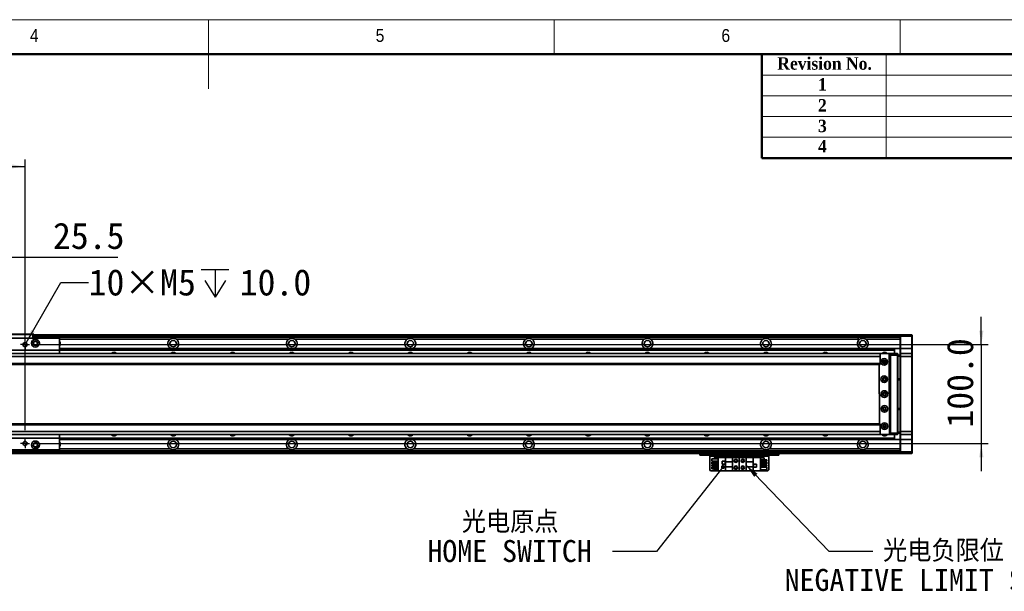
# Model space of a CAD drawing. Header units: millimetres. Extents: x 35 to 2905, y 35 to 2044.
# Tile 6 of 7: x 1279 to 2276, y 1466 to 2044. Entities that reach past the tile are written whole.
import ezdxf

# ---------------------------------------------------------------- set-up
doc = ezdxf.new("R2010")
doc.units = ezdxf.units.MM
doc.header["$LTSCALE"] = 7
doc.layers.add('黑色实线', color=7, linetype='Continuous')
doc.styles.add('SLDTEXTSTYLE1', font='Gothic.ttf', dxfattribs={"width": 0.913})
doc.styles.add('SLDTEXTSTYLE2', font='timesbd.ttf', dxfattribs={"width": 0.933})
doc.styles.add('SLDTEXTSTYLE8', font='txt')
doc.styles.add('SLDTEXTSTYLE9', font='txt', dxfattribs={"bigfont": 'bigfont'})
doc.dimstyles.new('SLDDIMSTYLE0', dxfattribs={"dimtxt": 26.6, "dimasz": 14, "dimexe": 0, "dimexo": 0.0625, "dimgap": 6.65, "dimtad": 2, "dimdec": 1, "dimrnd": 1e-09, "dimzin": 4, "dimdsep": 46, "dimtxsty": 'SLDTEXTSTYLE8', "dimsah": 1, "dimcen": 0.09, "dimadec": 0, "dimazin": 1, "dimtfac": 1, "dimtdec": 1, "dimtmove": 0, "dimatfit": 0, "dimfxl": 0, "dimfrac": 2, "dimtolj": 1, "dimtzin": 12, "dimarcsym": 0})
doc.dimstyles.new('SLDDIMSTYLE1', dxfattribs={"dimtxt": 26.6, "dimasz": 14, "dimexe": 0, "dimexo": 0.0625, "dimgap": 6.65, "dimtad": 2, "dimdec": 1, "dimrnd": 1e-09, "dimzin": 12, "dimdsep": 46, "dimtxsty": 'SLDTEXTSTYLE8', "dimsah": 1, "dimcen": 0.09, "dimadec": 0, "dimazin": 3, "dimtfac": 1, "dimtdec": 1, "dimtmove": 0, "dimatfit": 0, "dimfxl": 0, "dimfrac": 2, "dimtolj": 1, "dimtzin": 12, "dimarcsym": 0})
doc.dimstyles.new('SLDDIMSTYLE2', dxfattribs={"dimtxt": 0.18, "dimasz": 14, "dimexe": 0, "dimexo": 0.0625, "dimgap": 0, "dimtad": 0, "dimtih": 1, "dimtoh": 1, "dimdec": 0, "dimrnd": 1e-09, "dimzin": 0, "dimdsep": 46, "dimtxsty": 'Standard', "dimsah": 1, "dimcen": 0.09, "dimadec": 0, "dimazin": 0, "dimtfac": 14, "dimtdec": 0, "dimtofl": 0, "dimtmove": 0, "dimatfit": 3, "dimfxl": 0, "dimfrac": 2, "dimtolj": 1, "dimtzin": 0, "dimarcsym": 0})
doc.dimstyles.new('SLDDIMSTYLE4', dxfattribs={"dimtxt": 26.6, "dimasz": 14, "dimexe": 0, "dimexo": 0.0625, "dimgap": 6.65, "dimtad": 0, "dimtih": 1, "dimtoh": 1, "dimdec": 1, "dimrnd": 1e-09, "dimzin": 12, "dimdsep": 46, "dimtxsty": 'SLDTEXTSTYLE8', "dimsah": 1, "dimcen": 0, "dimadec": 0, "dimazin": 3, "dimtfac": 1, "dimtdec": 1, "dimtofl": 0, "dimtmove": 0, "dimatfit": 3, "dimfxl": 0, "dimfrac": 2, "dimtolj": 1, "dimtzin": 12, "dimarcsym": 0})
doc.dimstyles.new('SLDDIMSTYLE5', dxfattribs={"dimtxt": 26.6, "dimasz": 14, "dimexe": 0, "dimexo": 0.0625, "dimgap": 6.65, "dimtad": 2, "dimdec": 1, "dimrnd": 1e-09, "dimzin": 4, "dimdsep": 46, "dimtxsty": 'SLDTEXTSTYLE8', "dimsah": 1, "dimcen": 0.09, "dimadec": 0, "dimazin": 1, "dimtfac": 1, "dimtdec": 1, "dimtofl": 0, "dimtmove": 0, "dimatfit": 3, "dimfxl": 0, "dimfrac": 2, "dimtolj": 1, "dimtzin": 12, "dimarcsym": 0})
doc.dimstyles.new('SLDDIMSTYLE6', dxfattribs={"dimtxt": 0.18, "dimasz": 4.2, "dimexe": 0, "dimexo": 0.0625, "dimgap": 0, "dimtad": 0, "dimtih": 1, "dimtoh": 1, "dimdec": 0, "dimrnd": 1e-09, "dimzin": 0, "dimdsep": 46, "dimtxsty": 'Standard', "dimblk1": 'DOT', "dimblk2": 'DOT', "dimsah": 1, "dimcen": 0.09, "dimadec": 0, "dimazin": 0, "dimtfac": 4.2, "dimtdec": 0, "dimtofl": 0, "dimtmove": 0, "dimatfit": 3, "dimldrblk": 'DOT', "dimfxl": 0, "dimfrac": 2, "dimtolj": 1, "dimtzin": 0, "dimarcsym": 0})

# ---------------------------------------------------------------- blocks, each defined once
blk = doc.blocks.new('_D_7')
at = {"layer": '黑色实线'}
for p, q in [((2252.28, 1715.2), (2252.28, 1743.2)), ((1293.17, 1715.2), (2259.28, 1715.2)), ((2252.28, 1715.2), (2252.28, 1615.2)), ((1293.17, 1615.2), (2259.28, 1615.2)), ((2252.28, 1615.2), (2252.28, 1587.2))]:
    blk.add_line(p, q, dxfattribs=at)
for points in [[(2252.28, 1715.2), (2254.38, 1729.2), (2250.18, 1729.2)], [(2252.28, 1615.2), (2250.18, 1601.2), (2254.38, 1601.2)]]:
    blk.add_solid(points, dxfattribs=at)
at = {"layer": '黑色实线', "insert": (2217.38, 1631.22), "char_height": 26.6, "attachment_point": 1, "rotation": 90, "style": 'SLDTEXTSTYLE8'}
blk.add_mtext('100.0', dxfattribs=at)
blk = doc.blocks.new('SW_SYMBOL_HOLE_DEPTH')
at = {"layer": '黑色实线', "color": 0}
for p, q in [((0, 6125), (5600, 6125)), ((2800, 6125), (2800, 525)), ((700, 3885), (2800, 525)), ((4900, 3885), (2800, 525))]:
    blk.add_line(p, q, dxfattribs=at)
blk = doc.blocks.new('_D_9')
at = {"layer": '黑色实线'}
for p, q in [((1285.33, 1717.02), (1320.64, 1778.17)), ((1320.64, 1778.17), (1348.64, 1778.17))]:
    blk.add_line(p, q, dxfattribs=at)
blk.add_solid([(1285.33, 1717.02), (1294.15, 1728.09), (1290.51, 1730.19)], dxfattribs=at)
at = {"layer": '黑色实线', "xscale": 0.004985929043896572, "yscale": 0.004985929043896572, "zscale": 0.004985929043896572}
blk.add_blockref('SW_SYMBOL_HOLE_DEPTH', (1462.61, 1760.57), dxfattribs=at)
at = {"layer": '黑色实线', "char_height": 26.6, "attachment_point": 1, "style": 'SLDTEXTSTYLE8'}
for s, insert in [('10×M5', (1348.64, 1791.57)), ('10.0', (1501.54, 1791.57))]:
    blk.add_mtext(s, dxfattribs=dict(at, insert=insert))
blk = doc.blocks.new('_D_12')
at = {"layer": '黑色实线'}
for p, q in [((1104.28, 1628.73), (1104.28, 1902.5)), ((1104.28, 1895.5), (1284.28, 1895.5)), ((1284.28, 1628.73), (1284.28, 1902.5))]:
    blk.add_line(p, q, dxfattribs=at)
for points in [[(1104.28, 1895.5), (1118.28, 1893.4), (1118.28, 1897.6)], [(1284.28, 1895.5), (1270.28, 1897.6), (1270.28, 1893.4)]]:
    blk.add_solid(points, dxfattribs=at)
at = {"layer": '黑色实线', "insert": (1155.54, 1930.4), "char_height": 26.6, "attachment_point": 1, "style": 'SLDTEXTSTYLE8'}
blk.add_mtext('180.0', dxfattribs=at)
blk = doc.blocks.new('_D_13')
at = {"layer": '黑色实线'}
for p, q in [((1219.78, 1628.73), (1219.78, 1810.74)), ((1245.28, 1628.73), (1245.28, 1810.74)), ((1219.78, 1803.74), (1191.78, 1803.74)), ((1219.78, 1803.74), (1245.28, 1803.74)), ((1245.28, 1803.74), (1378.05, 1803.74))]:
    blk.add_line(p, q, dxfattribs=at)
for points in [[(1219.78, 1803.74), (1205.78, 1805.84), (1205.78, 1801.64)], [(1245.28, 1803.74), (1259.28, 1801.64), (1259.28, 1805.84)]]:
    blk.add_solid(points, dxfattribs=at)
at = {"layer": '黑色实线', "insert": (1312.51, 1838.64), "char_height": 26.6, "attachment_point": 1, "style": 'SLDTEXTSTYLE8'}
blk.add_mtext('25.5', dxfattribs=at)
blk = doc.blocks.new('SW_NOTE_5')
at = {"layer": '黑色实线', "color": 0, "char_height": 22.225, "attachment_point": 2}
for s, insert, style in [('光电原点', (-103.74, 41.04), 'SLDTEXTSTYLE9'), ('HOME SWITCH', (-104.34, 11.65), 'SLDTEXTSTYLE8')]:
    blk.add_mtext(s, dxfattribs=dict(at, insert=insert, style=style))
blk = doc.blocks.new('_DOT')
at = {"color": 0, "linetype": 'ByBlock', "lineweight": -2}
blk.add_line((-0.5, 0), (-1, 0), dxfattribs=at)
at = {"color": 0, "linetype": 'ByBlock', "const_width": 0.5}
blk.add_lwpolyline([(-0.25, 0, 1), (0.25, 0, 1)], format="xyb", close=True, dxfattribs=at)
blk = doc.blocks.new('SW_NOTE_6')
at = {"layer": '黑色实线', "color": 0, "char_height": 22.225, "attachment_point": 2}
for s, insert, style in [('光电负限位', (71.63, 11.34), 'SLDTEXTSTYLE9'), ('NEGATIVE LIMIT SWITCH', (69.56, -18.05), 'SLDTEXTSTYLE8')]:
    blk.add_mtext(s, dxfattribs=dict(at, insert=insert, style=style))
blk = doc.blocks.new('SW_CENTERMARKSYMBOL_5')
at = {"layer": '黑色实线', "color": 0}
for p, q in [((-2.54, 0), (-4.64, 0)), ((0, 0), (-2.54, 0)), ((0, 2.54), (0, 4.64)), ((0, 0), (0, 2.54)), ((0, 0), (0, -2.54)), ((0, 0), (2.54, 0)), ((2.54, 0), (4.64, 0)), ((0, -2.54), (0, -4.64))]:
    blk.add_line(p, q, dxfattribs=at)
blk = doc.blocks.new('SW_CENTERMARKSYMBOL_6')
at = {"layer": '黑色实线', "color": 0}
for p, q in [((-2.54, 0), (-4.64, 0)), ((0, 0), (-2.54, 0)), ((0, 2.54), (0, 4.64)), ((0, 0), (0, 2.54)), ((0, 0), (0, -2.54)), ((0, 0), (2.54, 0)), ((2.54, 0), (4.64, 0)), ((0, -2.54), (0, -4.64))]:
    blk.add_line(p, q, dxfattribs=at)

msp = doc.modelspace()

# ---------------------------------------------------------------- linework, layer by layer
at = {"color": 7, "linetype": 'Continuous', "lineweight": 18}
for p, q in [((2905, 2044), (35, 2044)), ((1470, 2044), (1470, 1974)), ((1820, 2009), (1820, 2044)), ((2170, 2044), (2170, 2009)), ((70, 2009), (2870, 2009)), ((2156, 2009), (2156, 1904)), ((2030, 1988), (2870, 1988)), ((2030, 1967), (2870, 1967)), ((2030, 1946), (2870, 1946)), ((2030, 1925), (2870, 1925))]:
    msp.add_line(p, q, dxfattribs=at)
at = {"color": 7, "linetype": 'Continuous', "lineweight": 50}
for p, q in [((2870, 2009), (70, 2009)), ((2030, 2009), (2030, 1904)), ((2870, 1904), (2030, 1904))]:
    msp.add_line(p, q, dxfattribs=at)
at = {"color": 7, "linetype": 'Continuous', "lineweight": 35}
for p, q in [((1292.28, 1725.4), (1270.28, 1725.4)), ((1270.4, 1725.7), (1292.15, 1725.7)), ((1292.15, 1725.7), (1292.98, 1725.7)), ((1292.28, 1725.4), (1292.15, 1725.7)), ((1292.28, 1721.7), (1292.28, 1725.4)), ((1293.28, 1725.4), (1292.28, 1725.4)), ((1292.98, 1725.7), (1293.28, 1725.4)), ((1293.28, 1725.4), (1293.28, 1721.7)), ((2170.28, 1725.2), (1293.28, 1725.2)), ((1293.28, 1725), (2054.28, 1725)), ((1293.28, 1724.8), (2054.28, 1724.8)), ((2170.28, 1724.7), (1293.28, 1724.7)), ((2054.28, 1725), (2054.28, 1724.8)), ((2054.28, 1724.7), (2054.28, 1724.8)), ((2170.28, 1724.9), (2170.58, 1725.2)), ((2170.28, 1725.2), (2170.28, 1724.9)), ((2170.28, 1723.7), (2170.28, 1724.9)), ((2170.58, 1725.2), (2170.58, 1723.7)), ((2170.58, 1725.2), (2181.98, 1725.2)), ((2181.98, 1723.7), (2181.98, 1725.2)), ((2181.98, 1725.2), (2182.28, 1724.9)), ((2182.28, 1724.9), (2182.28, 1723.7)), ((1319.28, 1721.7), (1069.28, 1721.7)), ((2170.28, 1722.69), (1293.28, 1722.69)), ((1319.28, 1721.7), (1319.28, 1709.7)), ((1551.11, 1720.69), (1437.45, 1720.69)), ((1671.11, 1720.69), (1557.45, 1720.69)), ((1791.11, 1720.69), (1677.45, 1720.69)), ((1911.11, 1720.69), (1797.45, 1720.69)), ((2031.11, 1720.69), (1917.45, 1720.69)), ((2127.65, 1720.69), (2037.45, 1720.69)), ((2127.65, 1720.69), (2127.65, 1719.17)), ((2170.28, 1720.69), (2135.45, 1720.69)), ((2170.28, 1723.7), (2170.58, 1723.7)), ((2170.28, 1711.2), (2170.28, 1723.7)), ((2181.98, 1723.7), (2170.58, 1723.7)), ((2170.58, 1723.7), (2170.58, 1711.2)), ((2181.98, 1723.7), (2182.28, 1723.7)), ((2181.98, 1711.2), (2181.98, 1723.7)), ((2182.28, 1723.7), (2182.28, 1711.2)), ((2149.78, 1706.2), (238.78, 1706.2)), ((1319.28, 1709.7), (1069.28, 1709.7)), ((1319.28, 1711.19), (2164.28, 1711.19)), ((1319.28, 1710.9), (2164.28, 1710.9)), ((1319.28, 1710), (2164.28, 1710)), ((1319.28, 1709.71), (2164.28, 1709.71)), ((1319.28, 1709.7), (1319.28, 1706.2)), ((2149.38, 1706.17), (2148.88, 1705.67)), ((2148.88, 1705.67), (2148.88, 1705.56)), ((2158.38, 1706.22), (2149.38, 1706.17)), ((2149.78, 1706.2), (2149.78, 1706.18)), ((2149.78, 1705.56), (2149.78, 1703.2)), ((2150.08, 1706.2), (2150.06, 1706.18)), ((2150.08, 1706.18), (2150.08, 1706.2)), ((2150.08, 1706.2), (2154.08, 1706.2)), ((2158.88, 1705.73), (2158.38, 1706.22)), ((2158.4, 1706.2), (2160.28, 1706.2)), ((2160.28, 1705.9), (2158.71, 1705.9)), ((2159.32, 1624.73), (2158.88, 1705.73)), ((2160.28, 1706.2), (2167.48, 1706.2)), ((2160.28, 1704.7), (2160.28, 1706.2)), ((2160.28, 1625.7), (2160.28, 1704.7)), ((2167.48, 1704.7), (2160.28, 1704.7)), ((2164.28, 1711.19), (2164.28, 1710.9)), ((2170.28, 1711.19), (2164.28, 1711.19)), ((2164.28, 1710.9), (2164.28, 1710)), ((2164.28, 1710), (2164.28, 1709.71)), ((2164.28, 1709.71), (2164.28, 1706.2)), ((2167.48, 1704.7), (2167.48, 1706.2)), ((2167.78, 1705.9), (2167.48, 1706.2)), ((2167.78, 1704.7), (2167.48, 1704.7)), ((2167.48, 1625.7), (2167.48, 1704.7)), ((2167.78, 1705.9), (2167.78, 1704.7)), ((2167.78, 1704.7), (2167.78, 1625.7)), ((2167.78, 1704.7), (2170.28, 1704.7)), ((2170.28, 1711.2), (2170.58, 1711.2)), ((2170.28, 1705.9), (2170.28, 1711.2)), ((2170.58, 1706.2), (2170.28, 1705.9)), ((2170.28, 1703.2), (2170.28, 1705.9)), ((2170.58, 1711.2), (2170.58, 1706.2)), ((2170.58, 1711.2), (2181.98, 1711.2)), ((2170.58, 1706.2), (2170.58, 1703.2)), ((2170.58, 1706.2), (2181.98, 1706.2)), ((2181.98, 1706.2), (2181.98, 1711.2)), ((2181.98, 1711.2), (2182.28, 1711.2)), ((2181.98, 1703.2), (2181.98, 1706.2)), ((2181.98, 1706.2), (2182.28, 1705.9)), ((2182.28, 1711.2), (2182.28, 1705.9)), ((2182.28, 1705.9), (2182.28, 1703.2)), ((2149.78, 1703.2), (238.78, 1703.2)), ((2149.78, 1696.2), (238.78, 1696.2)), ((238.78, 1695.2), (2149.78, 1695.2)), ((2148.94, 1695.2), (2149.26, 1635.2)), ((2149.78, 1703.2), (2149.78, 1696.2)), ((2149.78, 1696.2), (2149.78, 1695.2)), ((2155.42, 1698.2), (2153.13, 1698.2)), ((2154.28, 1699.3), (2154.57, 1699.27)), ((2159.78, 1704.2), (2158.89, 1704.2)), ((2159.78, 1626.2), (2159.78, 1704.2)), ((2170.28, 1703.7), (2167.78, 1703.7)), ((2170.58, 1703.2), (2170.28, 1703.2)), ((2170.28, 1627.2), (2170.28, 1703.2)), ((2181.98, 1703.2), (2170.58, 1703.2)), ((2170.58, 1703.2), (2170.58, 1627.2)), ((2181.98, 1703.2), (2182.28, 1703.2)), ((2181.98, 1627.2), (2181.98, 1703.2)), ((2182.28, 1703.2), (2182.28, 1627.2)), ((2154.28, 1681.8), (2154.79, 1681.71)), ((2167.78, 1680.7), (2170.28, 1680.7)), ((2170.28, 1679.7), (2167.78, 1679.7)), ((2167.78, 1650.7), (2170.28, 1650.7)), ((2170.28, 1649.7), (2167.78, 1649.7)), ((2149.78, 1635.2), (238.78, 1635.2)), ((2149.78, 1635.2), (2149.78, 1634.2)), ((2149.78, 1634.2), (238.78, 1634.2)), ((2149.78, 1627.2), (238.78, 1627.2)), ((2149.32, 1624.84), (2149.32, 1624.67)), ((2149.32, 1624.67), (2149.82, 1624.18)), ((2149.78, 1634.2), (2149.78, 1627.2)), ((2149.78, 1627.2), (2149.78, 1624.84)), ((2153.13, 1632.2), (2155.42, 1632.2)), ((2158.82, 1624.22), (2159.32, 1624.73)), ((2159.31, 1626.2), (2159.78, 1626.2)), ((2160.28, 1625.7), (2167.48, 1625.7)), ((2160.28, 1624.2), (2160.28, 1625.7)), ((2167.78, 1625.7), (2167.48, 1625.7)), ((2167.48, 1624.2), (2167.48, 1625.7)), ((2167.78, 1626.7), (2170.28, 1626.7)), ((2167.78, 1625.7), (2167.78, 1624.5)), ((2170.28, 1625.7), (2167.78, 1625.7)), ((2170.58, 1627.2), (2170.28, 1627.2)), ((2170.28, 1624.5), (2170.28, 1627.2)), ((2170.58, 1627.2), (2181.98, 1627.2)), ((2170.58, 1627.2), (2170.58, 1624.2)), ((2181.98, 1627.2), (2182.28, 1627.2)), ((2181.98, 1624.2), (2181.98, 1627.2)), ((2182.28, 1627.2), (2182.28, 1624.5)), ((2149.78, 1624.2), (238.78, 1624.2)), ((1319.28, 1620.7), (1069.28, 1620.7)), ((1319.28, 1624.2), (1319.28, 1620.7)), ((1319.28, 1620.7), (1319.28, 1608.7)), ((1319.28, 1620.69), (2164.28, 1620.69)), ((1319.28, 1620.4), (2164.28, 1620.4)), ((1319.28, 1619.5), (2164.28, 1619.5)), ((1319.28, 1619.2), (2164.28, 1619.2)), ((2149.78, 1624.22), (2149.78, 1624.2)), ((2149.82, 1624.18), (2158.82, 1624.22)), ((2160.28, 1624.2), (2154.3, 1624.2)), ((2159.09, 1624.5), (2160.28, 1624.5)), ((2167.48, 1624.2), (2160.28, 1624.2)), ((2164.28, 1624.2), (2164.28, 1620.69)), ((2164.28, 1620.69), (2164.28, 1620.4)), ((2164.28, 1620.4), (2164.28, 1619.5)), ((2164.28, 1619.5), (2164.28, 1619.2)), ((2170.28, 1619.2), (2164.28, 1619.2)), ((2167.78, 1624.5), (2167.48, 1624.2)), ((2170.58, 1624.2), (2170.28, 1624.5)), ((2170.28, 1619.2), (2170.28, 1624.5)), ((2170.58, 1619.2), (2170.28, 1619.2)), ((2170.28, 1606.7), (2170.28, 1619.2)), ((2181.98, 1624.2), (2170.58, 1624.2)), ((2170.58, 1624.2), (2170.58, 1619.2)), ((2170.58, 1619.2), (2181.98, 1619.2)), ((2170.58, 1619.2), (2170.58, 1606.7)), ((2181.98, 1624.2), (2182.28, 1624.5)), ((2181.98, 1619.2), (2181.98, 1624.2)), ((2182.28, 1619.2), (2181.98, 1619.2)), ((2181.98, 1606.7), (2181.98, 1619.2)), ((2182.28, 1624.5), (2182.28, 1619.2)), ((2182.28, 1619.2), (2182.28, 1606.7)), ((1319.28, 1608.7), (1069.28, 1608.7)), ((2170.28, 1607.7), (1204.28, 1607.7)), ((2170.28, 1605.2), (1204.28, 1605.2)), ((1551.11, 1609.7), (1437.45, 1609.7)), ((1671.11, 1609.7), (1557.45, 1609.7)), ((1791.11, 1609.7), (1677.45, 1609.7)), ((1911.11, 1609.7), (1797.45, 1609.7)), ((2031.11, 1609.7), (1917.45, 1609.7)), ((1967.28, 1603.2), (1967.28, 1605.2)), ((1968.28, 1605.2), (1968.28, 1603.2)), ((2129.11, 1609.7), (2037.45, 1609.7)), ((2046.28, 1603.2), (2046.28, 1605.2)), ((2047.28, 1605.2), (2047.28, 1603.2)), ((2170.28, 1609.7), (2135.45, 1609.7)), ((2170.58, 1606.7), (2170.28, 1606.7)), ((2170.28, 1605.5), (2170.28, 1606.7)), ((2170.58, 1605.2), (2170.28, 1605.5)), ((2170.28, 1605.5), (2170.28, 1605.2)), ((2170.58, 1606.7), (2181.98, 1606.7)), ((2170.58, 1606.7), (2170.58, 1605.2)), ((2181.98, 1605.2), (2170.58, 1605.2)), ((2182.28, 1606.7), (2181.98, 1606.7)), ((2181.98, 1605.2), (2181.98, 1606.7)), ((2182.28, 1605.5), (2181.98, 1605.2)), ((2182.28, 1606.7), (2182.28, 1605.5)), ((1968.28, 1603.2), (1967.28, 1603.2)), ((2046.28, 1603.2), (1968.28, 1603.2)), ((1977.28, 1603.2), (1977.28, 1602.2)), ((1977.28, 1602.2), (2037.28, 1602.2)), ((1977.28, 1588.4), (1977.28, 1602.2)), ((1979.58, 1599.76), (1985.78, 1599.76)), ((1979.58, 1597.26), (1979.58, 1599.76)), ((1979.58, 1597.26), (1985.78, 1597.26)), ((1979.58, 1594.72), (1979.58, 1596.22)), ((1979.58, 1596.22), (1985.78, 1596.22)), ((1981.98, 1599.76), (1981.98, 1600.7)), ((1981.98, 1600.7), (1985.78, 1600.7)), ((1981.98, 1596.22), (1981.98, 1597.26)), ((1985.78, 1587.4), (1985.78, 1601)), ((1985.78, 1601), (1993.33, 1601)), ((1993.08, 1597.3), (1989.88, 1597.3)), ((1989.88, 1597.3), (1989.88, 1594.1)), ((1989.98, 1597.2), (1989.98, 1594.2)), ((1992.98, 1597.2), (1989.98, 1597.2)), ((1992.98, 1594.2), (1992.98, 1597.2)), ((1993.08, 1594.1), (1993.08, 1597.3)), ((2000.28, 1601), (1993.33, 1601)), ((1993.33, 1601), (1993.33, 1596.7)), ((2000.28, 1596.7), (1993.33, 1596.7)), ((1993.33, 1591.7), (1993.33, 1596.7)), ((2000.28, 1596.7), (2000.28, 1601)), ((2007.28, 1601), (2000.28, 1601)), ((2000.28, 1596.7), (2000.28, 1591.7)), ((2007.28, 1601), (2007.28, 1587.4)), ((2007.28, 1601), (2014.28, 1601)), ((2014.28, 1601), (2014.28, 1596.7)), ((2021.23, 1601), (2014.28, 1601)), ((2021.23, 1596.7), (2014.28, 1596.7)), ((2014.28, 1591.7), (2014.28, 1596.7)), ((2021.23, 1596.7), (2021.23, 1601)), ((2028.78, 1601), (2021.23, 1601)), ((2021.23, 1596.7), (2021.23, 1591.7)), ((2028.78, 1601), (2028.78, 1587.4)), ((2032.58, 1600.7), (2028.78, 1600.7)), ((2034.98, 1598.76), (2028.78, 1598.76)), ((2034.98, 1597.26), (2028.78, 1597.26)), ((2034.98, 1596.22), (2028.78, 1596.22)), ((2032.58, 1600.7), (2032.58, 1598.76)), ((2032.58, 1597.26), (2032.58, 1596.22)), ((2034.98, 1598.76), (2034.98, 1597.26)), ((2034.98, 1596.22), (2034.98, 1594.72)), ((2037.28, 1602.2), (2037.28, 1603.2)), ((2037.28, 1602.2), (2037.28, 1588.4)), ((2047.28, 1603.2), (2046.28, 1603.2)), ((1977.28, 1588.4), (1978.28, 1587.4)), ((1985.78, 1587.4), (1978.28, 1587.4)), ((1979.58, 1594.72), (1985.78, 1594.72)), ((1979.58, 1592.18), (1979.58, 1593.68)), ((1979.58, 1593.68), (1985.78, 1593.68)), ((1979.58, 1592.18), (1985.78, 1592.18)), ((1979.58, 1589.64), (1979.58, 1591.14)), ((1979.58, 1591.14), (1985.78, 1591.14)), ((1979.58, 1589.64), (1985.78, 1589.64)), ((1981.98, 1593.68), (1981.98, 1594.72)), ((1981.98, 1591.14), (1981.98, 1592.18)), ((1981.98, 1587.7), (1981.98, 1589.64)), ((1981.98, 1587.7), (1985.78, 1587.7)), ((1985.78, 1587.4), (1993.33, 1587.4)), ((1989.88, 1594.1), (1993.08, 1594.1)), ((1989.98, 1594.2), (1992.98, 1594.2)), ((1993.33, 1591.7), (2000.28, 1591.7)), ((1993.33, 1591.7), (1993.33, 1587.4)), ((1993.33, 1587.4), (2000.28, 1587.4)), ((2000.28, 1587.4), (2000.28, 1591.7)), ((2007.28, 1587.4), (2000.28, 1587.4)), ((2007.28, 1587.4), (2014.28, 1587.4)), ((2014.28, 1591.7), (2021.23, 1591.7)), ((2014.28, 1591.7), (2014.28, 1587.4)), ((2014.28, 1587.4), (2021.23, 1587.4)), ((2021.23, 1587.4), (2021.23, 1591.7)), ((2028.78, 1587.4), (2021.23, 1587.4)), ((2024.68, 1594.3), (2021.48, 1594.3)), ((2021.48, 1594.3), (2021.48, 1591.1)), ((2021.48, 1591.1), (2024.68, 1591.1)), ((2024.58, 1594.2), (2021.58, 1594.2)), ((2021.58, 1594.2), (2021.58, 1591.2)), ((2021.58, 1591.2), (2024.58, 1591.2)), ((2024.58, 1591.2), (2024.58, 1594.2)), ((2024.68, 1591.1), (2024.68, 1594.3)), ((2034.98, 1594.72), (2028.78, 1594.72)), ((2034.98, 1593.68), (2028.78, 1593.68)), ((2034.98, 1592.18), (2028.78, 1592.18)), ((2034.98, 1591.14), (2028.78, 1591.14)), ((2034.98, 1588.64), (2028.78, 1588.64)), ((2032.58, 1587.7), (2028.78, 1587.7)), ((2036.28, 1587.4), (2028.78, 1587.4)), ((2032.58, 1594.72), (2032.58, 1593.68)), ((2032.58, 1592.18), (2032.58, 1591.14)), ((2032.58, 1588.64), (2032.58, 1587.7)), ((2034.98, 1593.68), (2034.98, 1592.18)), ((2034.98, 1591.14), (2034.98, 1588.64)), ((2036.28, 1587.4), (2037.28, 1588.4))]:
    msp.add_line(p, q, dxfattribs=at)
at = {"color": 8, "linetype": 'Continuous', "lineweight": 35}
for p, q in [((2170.28, 1724.2), (1293.28, 1724.2)), ((1431.11, 1720.69), (1319.28, 1720.69)), ((2170.28, 1606.2), (1204.28, 1606.2)), ((1431.11, 1609.7), (1319.28, 1609.7))]:
    msp.add_line(p, q, dxfattribs=at)
at = {"color": 7, "linetype": 'Continuous', "lineweight": 35, "flags": 128}
msp.add_lwpolyline([(2154.28, 1666.8), (2154.89, 1666.68), (2155.13, 1666.55)], dxfattribs=at)
at = {"color": 7, "linetype": 'Continuous', "lineweight": 35}
for centre, radius in [((1284.28, 1715.2), 2.1), ((1294.78, 1716.7), 4), ((1294.78, 1716.7), 2.25), ((1294.78, 1716.7), 2), ((1434.28, 1716.2), 3.3), ((1554.28, 1716.2), 3.3), ((1674.28, 1716.2), 3.3), ((1794.28, 1716.2), 3.3), ((1914.28, 1716.2), 3.3), ((2034.28, 1716.2), 3.3), ((2132.28, 1716.2), 3.3), ((2153.93, 1697.7), 3.36), ((2153.93, 1697.7), 1.7), ((2154.28, 1697.7), 1.25), ((2154.02, 1680.2), 3.36), ((2154.02, 1680.2), 1.7), ((2154.28, 1680.2), 1.25), ((2154.1, 1665.2), 3.36), ((2154.1, 1665.2), 1.7), ((2154.28, 1665.2), 1.25), ((2154.18, 1650.2), 3.36), ((2154.18, 1650.2), 1.7), ((2154.28, 1650.2), 1.6), ((2154.28, 1650.2), 1.25), ((2154.28, 1632.7), 3.36), ((2154.28, 1632.7), 1.7), ((2154.28, 1632.7), 1.6), ((2154.28, 1632.7), 1.25), ((1284.28, 1615.2), 2.1), ((1294.78, 1613.69), 4), ((1294.78, 1613.69), 2.25), ((1294.78, 1613.69), 2), ((1434.28, 1614.2), 3.3), ((1554.28, 1614.2), 3.3), ((1674.28, 1614.2), 3.3), ((1794.28, 1614.2), 3.3), ((1914.28, 1614.2), 3.3), ((2034.28, 1614.2), 3.3), ((2132.28, 1614.2), 3.3), ((2003.78, 1597.7), 1.75), ((2003.78, 1597.7), 1.25), ((2010.78, 1597.7), 1.75), ((2010.78, 1597.7), 1.25), ((2003.78, 1590.7), 1.75), ((2003.78, 1590.7), 1.25), ((2010.78, 1590.7), 1.75), ((2010.78, 1590.7), 1.25)]:
    msp.add_circle(centre, radius, dxfattribs=at)
for centre, radius, start, end in [((1314.28, 1716.2), 5.5, 335.38002, 24.61998), ((1434.28, 1716.2), 5.5, 125.18979, 245.50882), ((1434.28, 1716.2), 5.5, 294.49118, 54.81021), ((1554.28, 1716.2), 5.5, 125.18979, 245.50882), ((1554.28, 1716.2), 5.5, 294.49118, 54.81021), ((1674.28, 1716.2), 5.5, 125.18979, 245.50882), ((1674.28, 1716.2), 5.5, 294.49118, 54.81021), ((1794.28, 1716.2), 5.5, 125.18979, 245.50882), ((1794.28, 1716.2), 5.5, 294.49118, 54.81021), ((1914.28, 1716.2), 5.5, 125.18979, 245.50882), ((1914.28, 1716.2), 5.5, 294.49118, 54.81021), ((2034.28, 1716.2), 5.5, 125.18979, 245.50882), ((2034.28, 1716.2), 5.5, 294.49118, 54.81021), ((2132.28, 1716.2), 5.5, 147.32079, 245.50882), ((2132.28, 1716.2), 5.5, 294.49118, 54.81021), ((1374.28, 1703.69), 3.75, 41.91572, 138.08428), ((1434.28, 1703.69), 3.75, 41.91572, 138.08428), ((1494.28, 1703.69), 3.75, 41.91572, 138.08428), ((1554.28, 1703.69), 3.75, 41.91572, 138.08428), ((1614.28, 1703.69), 3.75, 41.91572, 138.08428), ((1674.28, 1703.69), 3.75, 41.91572, 138.08428), ((1734.28, 1703.69), 3.75, 41.91572, 138.08428), ((1794.28, 1703.69), 3.75, 41.91572, 138.08428), ((1854.28, 1703.69), 3.75, 41.91572, 138.08428), ((1914.28, 1703.69), 3.75, 41.91572, 138.08428), ((1974.28, 1703.69), 3.75, 41.91572, 138.08428), ((2034.28, 1703.69), 3.75, 41.91572, 138.08428), ((2094.28, 1703.69), 3.75, 41.91572, 138.08428), ((2154.28, 1703.69), 3.75, 41.91573, 138.08427), ((2154.28, 1697.7), 1.6, 90, 280.8667), ((2154.28, 1680.2), 1.6, 90, 289.0593), ((2154.28, 1665.2), 1.6, 90, 302.53732), ((1314.28, 1614.2), 5.5, 335.38002, 24.61998), ((1374.28, 1626.7), 3.75, 221.91572, 318.08428), ((1434.28, 1614.2), 5.5, 114.49118, 234.81021), ((1434.28, 1626.7), 3.75, 221.91572, 318.08428), ((1434.28, 1614.2), 5.5, 305.18979, 65.50882), ((1494.28, 1626.7), 3.75, 221.91572, 318.08428), ((1554.28, 1614.2), 5.5, 114.49118, 234.81021), ((1554.28, 1626.7), 3.75, 221.91572, 318.08428), ((1554.28, 1614.2), 5.5, 305.18979, 65.50882), ((1614.28, 1626.7), 3.75, 221.91572, 318.08428), ((1674.28, 1614.2), 5.5, 114.49118, 234.81021), ((1674.28, 1626.7), 3.75, 221.91572, 318.08428), ((1674.28, 1614.2), 5.5, 305.18979, 65.50882), ((1734.28, 1626.7), 3.75, 221.91572, 318.08428), ((1794.28, 1614.2), 5.5, 114.49118, 234.81021), ((1794.28, 1626.7), 3.75, 221.91572, 318.08428), ((1794.28, 1614.2), 5.5, 305.18979, 65.50882), ((1854.28, 1626.7), 3.75, 221.91572, 318.08428), ((1914.28, 1614.2), 5.5, 114.49118, 234.81021), ((1914.28, 1626.7), 3.75, 221.91572, 318.08428), ((1914.28, 1614.2), 5.5, 305.18979, 65.50882), ((1974.28, 1626.7), 3.75, 221.91572, 318.08428), ((2034.28, 1614.2), 5.5, 114.49118, 234.81021), ((2034.28, 1626.7), 3.75, 221.91572, 318.08428), ((2034.28, 1614.2), 5.5, 305.18979, 65.50882), ((2094.28, 1626.7), 3.75, 221.91572, 318.08428), ((2132.28, 1614.2), 5.5, 114.49118, 234.81021), ((2132.28, 1614.2), 5.5, 305.18979, 65.50882), ((2154.28, 1626.7), 3.75, 221.91573, 318.08427)]:
    msp.add_arc(centre, radius, start, end, dxfattribs=at)
for points, knots in [([(1437.45, 1720.69), (1436.99, 1720.96), (1436.04, 1721.52), (1434.35, 1721.78), (1432.61, 1721.56), (1431.61, 1720.98), (1431.11, 1720.69)], [0, 0, 0, 0, 0.235694, 0.486464, 0.744851, 1, 1, 1, 1]), ([(1557.45, 1720.69), (1556.99, 1720.96), (1556.04, 1721.52), (1554.35, 1721.78), (1552.61, 1721.56), (1551.61, 1720.98), (1551.11, 1720.69)], [0, 0, 0, 0, 0.235694, 0.486481, 0.744851, 1, 1, 1, 1]), ([(1677.45, 1720.69), (1676.99, 1720.96), (1676.04, 1721.52), (1674.35, 1721.78), (1672.61, 1721.56), (1671.61, 1720.98), (1671.11, 1720.69)], [0, 0, 0, 0, 0.235694, 0.486481, 0.744851, 1, 1, 1, 1]), ([(1797.45, 1720.69), (1796.99, 1720.96), (1796.04, 1721.52), (1794.35, 1721.78), (1792.61, 1721.56), (1791.61, 1720.98), (1791.11, 1720.69)], [0, 0, 0, 0, 0.235694, 0.486481, 0.744851, 1, 1, 1, 1]), ([(1917.45, 1720.69), (1916.99, 1720.96), (1916.04, 1721.52), (1914.35, 1721.78), (1912.61, 1721.56), (1911.61, 1720.98), (1911.11, 1720.69)], [0, 0, 0, 0, 0.235694, 0.486481, 0.744851, 1, 1, 1, 1]), ([(2037.45, 1720.69), (2036.99, 1720.96), (2036.04, 1721.52), (2034.35, 1721.78), (2032.61, 1721.56), (2031.61, 1720.98), (2031.11, 1720.69)], [0, 0, 0, 0, 0.235698, 0.486454, 0.744863, 1, 1, 1, 1]), ([(2130.92, 1721.53), (2130.93, 1721.67), (2130.93, 1721.97), (2130.86, 1722.32), (2130.65, 1722.55), (2130.31, 1722.66), (2129.88, 1722.69), (2129.36, 1722.69), (2128.81, 1722.69), (2128.31, 1722.67), (2127.94, 1722.57), (2127.72, 1722.36), (2127.63, 1722.03), (2127.62, 1721.59), (2127.64, 1721.12), (2127.65, 1720.81), (2127.65, 1720.69)], [0, 0, 0, 0, 0.068298, 0.142625, 0.217333, 0.283655, 0.351544, 0.425924, 0.503861, 0.58213, 0.658169, 0.727106, 0.792954, 0.865988, 0.952699, 1, 1, 1, 1]), ([(2130.92, 1721.53), (2130.91, 1721.53), (2130.88, 1721.52), (2130.69, 1721.47), (2130.33, 1721.35), (2129.87, 1721.16), (2129.36, 1720.88), (2128.82, 1720.5), (2128.28, 1720), (2127.9, 1719.55), (2127.71, 1719.26), (2127.66, 1719.2), (2127.65, 1719.17)], [0, 0, 0, 0, 0.059713, 0.157299, 0.254806, 0.353235, 0.456845, 0.573378, 0.711974, 0.876788, 0.953083, 1, 1, 1, 1]), ([(2135.45, 1720.69), (2134.99, 1720.96), (2134.04, 1721.51), (2132.44, 1721.79), (2131.4, 1721.61), (2130.92, 1721.53)], [0, 0, 0, 0, 0.335629, 0.69275, 1, 1, 1, 1]), ([(1431.11, 1609.7), (1431.57, 1609.44), (1432.51, 1608.88), (1434.2, 1608.62), (1435.94, 1608.84), (1436.95, 1609.42), (1437.45, 1609.7)], [0, 0, 0, 0, 0.235694, 0.486464, 0.744851, 1, 1, 1, 1]), ([(1551.11, 1609.7), (1551.57, 1609.44), (1552.51, 1608.88), (1554.2, 1608.62), (1555.94, 1608.84), (1556.95, 1609.42), (1557.45, 1609.7)], [0, 0, 0, 0, 0.235694, 0.486464, 0.744851, 1, 1, 1, 1]), ([(1671.11, 1609.7), (1671.57, 1609.44), (1672.52, 1608.88), (1674.2, 1608.62), (1675.94, 1608.84), (1676.95, 1609.42), (1677.45, 1609.7)], [0, 0, 0, 0, 0.235694, 0.486464, 0.744851, 1, 1, 1, 1]), ([(1791.11, 1609.7), (1791.57, 1609.44), (1792.52, 1608.88), (1794.2, 1608.62), (1795.94, 1608.84), (1796.95, 1609.42), (1797.45, 1609.7)], [0, 0, 0, 0, 0.235694, 0.486464, 0.744851, 1, 1, 1, 1]), ([(1911.11, 1609.7), (1911.57, 1609.44), (1912.52, 1608.88), (1914.2, 1608.62), (1915.94, 1608.84), (1916.95, 1609.42), (1917.45, 1609.7)], [0, 0, 0, 0, 0.235694, 0.486464, 0.744851, 1, 1, 1, 1]), ([(2031.11, 1609.7), (2031.57, 1609.44), (2032.51, 1608.88), (2034.2, 1608.62), (2035.94, 1608.84), (2036.95, 1609.42), (2037.45, 1609.7)], [0, 0, 0, 0, 0.235698, 0.486454, 0.744863, 1, 1, 1, 1]), ([(2129.11, 1609.7), (2129.57, 1609.44), (2130.52, 1608.88), (2132.2, 1608.62), (2133.94, 1608.84), (2134.95, 1609.42), (2135.45, 1609.7)], [0, 0, 0, 0, 0.235698, 0.486454, 0.744863, 1, 1, 1, 1])]:
    msp.add_open_spline(points, degree=3, knots=knots, dxfattribs=at)

# ---------------------------------------------------------------- block references
at = {"layer": '黑色实线'}
for name, p in [('SW_CENTERMARKSYMBOL_5', (1284.28, 1715.2)), ('SW_CENTERMARKSYMBOL_6', (1284.28, 1615.2))]:
    msp.add_blockref(name, p, dxfattribs=at)
at = {"layer": '黑色实线', "color": 7}
for name, p in [('SW_NOTE_5', (1879.06, 1505.81)), ('SW_NOTE_6', (2142.38, 1506.28))]:
    msp.add_blockref(name, p, dxfattribs=at)

# ---------------------------------------------------------------- texts
at = {"color": 7, "linetype": 'Continuous', "lineweight": 0, "attachment_point": 1}
for s, insert, char_height, style in [('4', (1289.17, 2034.52), 12.96, 'SLDTEXTSTYLE1'), ('5', (1639.17, 2034.52), 12.96, 'SLDTEXTSTYLE1'), ('6', (1989.17, 2034.52), 12.96, 'SLDTEXTSTYLE1'), ('Revision No.', (2045.74, 2006.01), 12.6, 'SLDTEXTSTYLE2'), ('1', (2086.96, 1984.85), 12.6, 'SLDTEXTSTYLE2'), ('2', (2086.96, 1963.68), 12.6, 'SLDTEXTSTYLE2'), ('3', (2086.96, 1942.82), 12.6, 'SLDTEXTSTYLE2'), ('4', (2086.96, 1922.31), 12.6, 'SLDTEXTSTYLE2')]:
    msp.add_mtext(s, dxfattribs=dict(at, insert=insert, char_height=char_height, style=style))

# ---------------------------------------------------------------- dimensions: what is measured, and where the dimension line sits
at = {"layer": '黑色实线'}
for base, p1, p2, dimstyle, picture, middle in [((1284.28, 1895.5), (1104.28, 1619.84), (1284.28, 1619.84), 'SLDDIMSTYLE5', '_D_12', (1197.91, 1895.5)), ((1245.28, 1803.74), (1219.78, 1619.84), (1245.28, 1619.84), 'SLDDIMSTYLE1', '_D_13', (1345.28, 1803.74))]:
    dim = msp.add_linear_dim(base=base, p1=p1, p2=p2, dimstyle=dimstyle, dxfattribs=at)
    dim.commit()
    dim.dimension.update_dxf_attribs({"geometry": picture, "text_midpoint": middle, "dimtype": 160})
dim = msp.add_diameter_dim_2p(p1=(1283.23, 1713.38), p2=(1285.33, 1717.02), text='10×M5{\\fGDT;x}10.0', dimstyle='SLDDIMSTYLE4', override={"dimpost": '<>'}, dxfattribs=at)
dim.commit()
dim.dimension.update_dxf_attribs({"geometry": '_D_9', "text_midpoint": (1457.86, 1778.17), "dimtype": 163})
dim = msp.add_linear_dim(base=(2252.28, 1615.2), p1=(1284.28, 1715.2), p2=(1284.28, 1615.2), angle=90, dimstyle='SLDDIMSTYLE0', dxfattribs=at)
dim.commit()
dim.dimension.update_dxf_attribs({"geometry": '_D_7', "text_midpoint": (2252.28, 1673.6), "dimtype": 160})

# ---------------------------------------------------------------- leaders
at = {"layer": '黑色实线', "color": 7}
for points, dimstyle in [([(1990.71, 1591.32), (1923.51, 1505.81), (1879.06, 1505.81)], 'SLDDIMSTYLE6'), ([(2014.28, 1593.13), (2097.93, 1506.28), (2142.38, 1506.28)], 'SLDDIMSTYLE2')]:
    msp.add_leader(points, dimstyle=dimstyle, dxfattribs=at)

doc.saveas('drawing.dxf')
